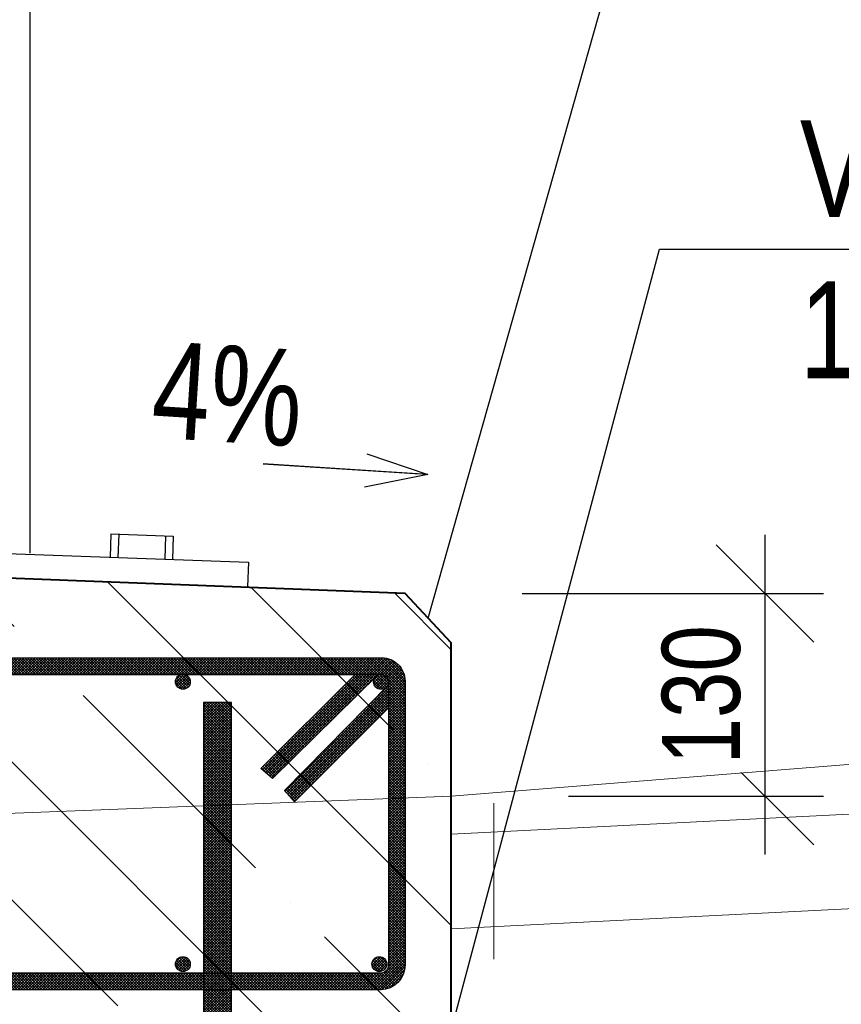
# Model space of a CAD drawing. Header units: metres. Extents: x -912764 to -454925, y -2226138 to -1112338.
# Tile 19 of 256: x -456426.878 to -456426.351, y -1112928.896 to -1112928.264. Entities that reach past the tile are written whole.
import ezdxf
from ezdxf import colors
from ezdxf.entities.mleader import LeaderData, LeaderLine
from ezdxf.math import Vec2, Vec3

# ---------------------------------------------------------------- set-up
doc = ezdxf.new("R2010")
doc.units = ezdxf.units.M
doc.linetypes.add('DASHED2', pattern=[0.375, 0.25, -0.125])
doc.layers.add('p_koty', color=7, linetype='Continuous')
doc.layers.add('PDF2_1_VYZTUZ', color=7, linetype='Continuous')
for name, color, linetype, true_color in [('PDF2_13', 140, 'Continuous', 0x00bfff), ('PDF2_OZ', 140, 'Continuous', 0x00bfff), ('PDF_OZ', 140, 'Continuous', 0x00bfff)]:
    doc.layers.add(name, color=color, linetype=linetype, true_color=true_color)
doc.styles.add('Style-cs_Standard', font='cs_Standard.shx', dxfattribs={"width": 0.8})
doc.dimstyles.new('AR_KÓTY', dxfattribs={"dimtxt": 2, "dimasz": 2.5, "dimexe": 1.5, "dimexo": 3, "dimgap": 0.63, "dimtad": 1, "dimdec": 0, "dimlfac": 1000, "dimrnd": 10, "dimtxsty": 'Style-cs_Standard', "dimblk": 'OBLIQUE', "dimcen": 1, "dimdle": 1.5, "dimclrd": 256, "dimclre": 256, "dimclrt": 7, "dimaunit": 2, "dimadec": 0, "dimazin": 0, "dimtfac": 1, "dimtdec": 0, "dimtix": 1, "dimtmove": 1, "dimatfit": 3, "dimfxl": 6, "dimtfill": 1, "dimarcsym": 0})
pattern_1 = [(45, (8979.2546741, -11047.6234032), (-0.0008838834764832, 0.0008838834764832), []), (135, (8979.2546741, -11047.6234032), (-0.0008838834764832, -0.0008838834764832), [])]

# ---------------------------------------------------------------- blocks, each defined once
blk = doc.blocks.new('_None')
blk = doc.blocks.new('_Oblique')
at = {"color": 0, "linetype": 'ByBlock', "lineweight": -2}
blk.add_line((-0.5, -0.5), (0.5, 0.5), dxfattribs=at)
blk = doc.blocks.new('*D360')
at = {"layer": 'Defpoints', "color": 0, "linetype": 'Continuous'}
for p in [(-456426.6011, -1112927.71686), (-456426.94102, -1112928.11213), (-456426.6011, -1112928.66404)]:
    blk.add_point(p, dxfattribs=at)
at = {"layer": 'PDF_OZ', "linetype": 'Continuous', "lineweight": -2}
for p, q in [((-456426.94102, -1112927.86686), (-456426.94102, -1112927.67936)), ((-456426.6011, -1112927.86686), (-456426.6011, -1112927.67936)), ((-456426.97852, -1112927.71686), (-456426.5636, -1112927.71686))]:
    blk.add_line(p, q, dxfattribs=at)
at = {"layer": 'PDF_OZ', "linetype": 'Continuous', "lineweight": -2, "xscale": 0.0625, "yscale": 0.0625, "zscale": 0.0625, "rotation": 180}
blk.add_blockref('_Oblique', (-456426.94102, -1112927.71686), dxfattribs=at)
at = {"layer": 'PDF_OZ', "linetype": 'Continuous', "lineweight": -2, "xscale": 0.0625, "yscale": 0.0625, "zscale": 0.0625}
blk.add_blockref('_Oblique', (-456426.6011, -1112927.71686), dxfattribs=at)
at = {"layer": 'PDF_OZ', "color": 7, "linetype": 'Continuous', "lineweight": 20, "insert": (-456426.77106, -1112927.67611), "char_height": 0.05, "attachment_point": 5, "style": 'Style-cs_Standard', "bg_fill": 3, "box_fill_scale": 1.1, "bg_fill_color": 256, "bg_fill_true_color": 13158600, "bg_fill_transparency": 0}
blk.add_mtext('340', dxfattribs=at)
blk = doc.blocks.new('*D362')
at = {"layer": 'Defpoints', "color": 0, "linetype": 'Continuous'}
for p in [(-456426.6011, -1112927.53473), (-456427.10067, -1112928.61414), (-456426.6011, -1112928.66404)]:
    blk.add_point(p, dxfattribs=at)
at = {"layer": 'PDF_OZ', "linetype": 'Continuous', "lineweight": -2}
for p, q in [((-456427.10067, -1112927.90973), (-456427.10067, -1112927.49723)), ((-456426.6011, -1112927.90973), (-456426.6011, -1112927.49723)), ((-456427.13817, -1112927.53473), (-456426.5636, -1112927.53473))]:
    blk.add_line(p, q, dxfattribs=at)
at = {"layer": 'PDF_OZ', "linetype": 'Continuous', "lineweight": -2, "xscale": 0.0625, "yscale": 0.0625, "zscale": 0.0625, "rotation": 180}
blk.add_blockref('_Oblique', (-456427.10067, -1112927.53473), dxfattribs=at)
at = {"layer": 'PDF_OZ', "linetype": 'Continuous', "lineweight": -2, "xscale": 0.0625, "yscale": 0.0625, "zscale": 0.0625}
blk.add_blockref('_Oblique', (-456426.6011, -1112927.53473), dxfattribs=at)
at = {"layer": 'PDF_OZ', "color": 7, "linetype": 'Continuous', "lineweight": 20, "insert": (-456426.85089, -1112927.49398), "char_height": 0.05, "attachment_point": 5, "style": 'Style-cs_Standard', "bg_fill": 3, "box_fill_scale": 1.1, "bg_fill_color": 256, "bg_fill_true_color": 13158600, "bg_fill_transparency": 0}
blk.add_mtext('500', dxfattribs=at)
blk = doc.blocks.new('*D363')
at = {"layer": 'Defpoints', "color": 0, "linetype": 'Continuous'}
for p in [(-456426.10048, -1112927.53473), (-456426.6011, -1112928.66404), (-456426.10048, -1112928.72225)]:
    blk.add_point(p, dxfattribs=at)
at = {"layer": 'PDF_OZ', "linetype": 'Continuous', "lineweight": -2}
for p, q in [((-456426.6011, -1112927.78473), (-456426.6011, -1112927.49723)), ((-456426.10048, -1112927.78473), (-456426.10048, -1112927.49723)), ((-456426.6386, -1112927.53473), (-456426.06298, -1112927.53473))]:
    blk.add_line(p, q, dxfattribs=at)
at = {"layer": 'PDF_OZ', "linetype": 'Continuous', "lineweight": -2, "xscale": 0.0625, "yscale": 0.0625, "zscale": 0.0625, "rotation": 180}
blk.add_blockref('_Oblique', (-456426.6011, -1112927.53473), dxfattribs=at)
at = {"layer": 'PDF_OZ', "linetype": 'Continuous', "lineweight": -2, "xscale": 0.0625, "yscale": 0.0625, "zscale": 0.0625}
blk.add_blockref('_Oblique', (-456426.10048, -1112927.53473), dxfattribs=at)
at = {"layer": 'PDF_OZ', "color": 7, "linetype": 'Continuous', "lineweight": 20, "insert": (-456426.35079, -1112927.49398), "char_height": 0.05, "attachment_point": 5, "style": 'Style-cs_Standard', "bg_fill": 3, "box_fill_scale": 1.1, "bg_fill_color": 256, "bg_fill_true_color": 13158600, "bg_fill_transparency": 0}
blk.add_mtext('500', dxfattribs=at)
blk = doc.blocks.new('*D365')
at = {"layer": 'Defpoints', "color": 0, "linetype": 'Continuous'}
for p in [(-456426.94102, -1112928.11213), (-456425.53118, -1112928.11213), (-456426.10048, -1112928.72225)]:
    blk.add_point(p, dxfattribs=at)
at = {"layer": 'PDF_OZ', "linetype": 'Continuous', "lineweight": -2}
for p, q in [((-456425.53118, -1112928.75975), (-456425.53118, -1112928.07463)), ((-456425.68118, -1112928.11213), (-456425.49368, -1112928.11213)), ((-456425.68118, -1112928.72225), (-456425.49368, -1112928.72225))]:
    blk.add_line(p, q, dxfattribs=at)
at = {"layer": 'PDF_OZ', "linetype": 'Continuous', "lineweight": -2, "xscale": 0.0625, "yscale": 0.0625, "zscale": 0.0625}
for p, rotation in [((-456425.53118, -1112928.11213), 90), ((-456425.53118, -1112928.72225), 270)]:
    blk.add_blockref('_Oblique', p, dxfattribs=dict(at, rotation=rotation))
at = {"layer": 'PDF_OZ', "color": 7, "linetype": 'Continuous', "lineweight": 20, "insert": (-456425.57193, -1112928.41719), "char_height": 0.05, "attachment_point": 5, "rotation": 90, "style": 'Style-cs_Standard', "bg_fill": 3, "box_fill_scale": 1.1, "bg_fill_color": 256, "bg_fill_true_color": 13158600, "bg_fill_transparency": 0}
blk.add_mtext('610', dxfattribs=at)
blk = doc.blocks.new('*D366')
at = {"layer": 'Defpoints', "color": 0, "linetype": 'Continuous'}
for p in [(-456426.63074, -1112928.63229), (-456426.40006, -1112928.63229), (-456426.6011, -1112928.7622)]:
    blk.add_point(p, dxfattribs=at)
at = {"layer": 'PDF_OZ', "linetype": 'Continuous', "lineweight": -2}
for p, q in [((-456426.40006, -1112928.7997), (-456426.40006, -1112928.59479)), ((-456426.55574, -1112928.63229), (-456426.36256, -1112928.63229)), ((-456426.5261, -1112928.7622), (-456426.36256, -1112928.7622))]:
    blk.add_line(p, q, dxfattribs=at)
at = {"layer": 'PDF_OZ', "linetype": 'Continuous', "lineweight": -2, "xscale": 0.0625, "yscale": 0.0625, "zscale": 0.0625}
for p, rotation in [((-456426.40006, -1112928.63229), 90), ((-456426.40006, -1112928.7622), 270)]:
    blk.add_blockref('_Oblique', p, dxfattribs=dict(at, rotation=rotation))
at = {"layer": 'PDF_OZ', "color": 7, "linetype": 'Continuous', "lineweight": 20, "insert": (-456426.44081, -1112928.69725), "char_height": 0.05, "attachment_point": 5, "rotation": 90, "style": 'Style-cs_Standard', "bg_fill": 3, "box_fill_scale": 1.1, "bg_fill_color": 256, "bg_fill_true_color": 13158600, "bg_fill_transparency": 0}
blk.add_mtext('130', dxfattribs=at)
blk = doc.blocks.new('_Open30')
at = {"color": 0, "linetype": 'ByBlock', "lineweight": -2}
for p, q in [((-1, 0.268), (0, 0)), ((0, 0), (-1, -0.268)), ((0, 0), (-1, 0))]:
    blk.add_line(p, q, dxfattribs=at)

msp = doc.modelspace()

# ---------------------------------------------------------------- hatches: boundary and pattern name
at = {"layer": 'PDF2_13', "linetype": 'Continuous', "lineweight": 0}
h = msp.add_hatch(dxfattribs=at)
h.set_pattern_fill('ANSI37', color=256, scale=0.01)
h.set_pattern_definition(pattern_1)
h.paths.add_polyline_path([(-456426.63074, -1112928.68838, 0.414214), (-456426.64556, -1112928.67356), (-456427.12304, -1112928.67356, 0.28277), (-456427.13665, -1112928.68202), (-456427.16947, -1112928.74765, 0.114636), (-456427.17158, -1112928.754), (-456427.17158, -1112928.87043, 0.414214), (-456427.15571, -1112928.8863), (-456426.84136, -1112928.8863), (-456426.64647, -1112928.8863, 0.411513), (-456426.63074, -1112928.87043)])
h.paths.add_polyline_path([(-456426.64132, -1112928.87043, -0.414214), (-456426.64662, -1112928.87572), (-456427.15571, -1112928.87572, -0.414214), (-456427.161, -1112928.87043), (-456427.161, -1112928.754, -0.045319), (-456427.16037, -1112928.75063), (-456427.12718, -1112928.68676, -0.284351), (-456427.12297, -1112928.68415), (-456426.64556, -1112928.68415, -0.368451), (-456426.64132, -1112928.68838)], flags=16)
at = {"layer": 'PDF2_13', "linetype": 'Continuous', "lineweight": 18}
h = msp.add_hatch(dxfattribs=at)
h.set_pattern_fill('ANSI37', color=256, scale=0.01)
h.set_pattern_definition([(45, (8979.5097485, -11047.442425), (-0.0008838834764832, 0.0008838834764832), []), (135, (8979.5097485, -11047.442425), (-0.0008838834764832, -0.0008838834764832), [])])
h.paths.add_polyline_path([(-456426.77786, -1112928.68892, 1), (-456426.76833, -1112928.68892, 1)])
h = msp.add_hatch(dxfattribs=at)
h.set_pattern_fill('ANSI37', color=256, scale=0.01)
h.set_pattern_definition(pattern_1)
h.paths.add_polyline_path([(-456426.64982, -1112928.68597, -0.061371), (-456426.64899, -1112928.68516), (-456426.64796, -1112928.68415), (-456426.66278, -1112928.68415), (-456426.72311, -1112928.74448), (-456426.7157, -1112928.75083)])
h = msp.add_hatch(dxfattribs=at)
h.set_pattern_fill('ANSI37', color=256, scale=0.01)
h.set_pattern_definition([(45, (8979.6367565, -11047.44244), (-0.0008838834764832, 0.0008838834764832), []), (135, (8979.6367565, -11047.44244), (-0.0008838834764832, -0.0008838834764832), [])])
h.paths.add_polyline_path([(-456426.65085, -1112928.68894, 1), (-456426.64132, -1112928.68894, 1)])
at = {"layer": 'PDF2_13', "linetype": 'Continuous', "lineweight": 0}
h = msp.add_hatch(dxfattribs=at)
h.set_pattern_fill('ANSI37', color=256, scale=0.01)
h.set_pattern_definition(pattern_1)
h.paths.add_polyline_path([(-456426.64132, -1112928.70563), (-456426.64132, -1112928.69082), (-456426.64225, -1112928.69176, -0.07154), (-456426.6432, -1112928.69273), (-456426.708, -1112928.75855), (-456426.70165, -1112928.76596)])
at = {"layer": 'PDF2_13', "linetype": 'Continuous', "lineweight": 18}
h = msp.add_hatch(dxfattribs=at)
h.set_pattern_fill('ANSI37', color=256, scale=0.01)
h.set_pattern_definition(pattern_1)
h.paths.add_polyline_path([(-456426.74187, -1112928.70214), (-456426.75986, -1112928.70214), (-456426.75986, -1112929.50229), (-456426.74187, -1112929.50229)])
h = msp.add_hatch(dxfattribs=at)
h.set_pattern_fill('ANSI37', color=256, scale=0.01)
h.set_pattern_definition([(45, (8979.5097485, -11047.6234032), (-0.0008838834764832, 0.0008838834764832), []), (135, (8979.5097485, -11047.6234032), (-0.0008838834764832, -0.0008838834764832), [])])
h.paths.add_polyline_path([(-456426.77786, -1112928.8699, 1), (-456426.76833, -1112928.8699, 1)])
h = msp.add_hatch(dxfattribs=at)
h.set_pattern_fill('ANSI37', color=256, scale=0.01)
h.set_pattern_definition([(45, (8979.6356981, -11047.6234032), (-0.0008838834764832, 0.0008838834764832), []), (135, (8979.6356981, -11047.6234032), (-0.0008838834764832, -0.0008838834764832), [])])
h.paths.add_polyline_path([(-456426.65191, -1112928.8699, 1), (-456426.64238, -1112928.8699, 1)])
at = {"layer": 'PDF_OZ', "linetype": 'Continuous', "lineweight": 18, "transparency": 33554610}
h = msp.add_hatch(dxfattribs=at)
h.set_pattern_fill('ANSI35', color=256, scale=0.5, angle=90)
h.set_pattern_definition([(135, (8987.00147, -11049.10623), (-0.088388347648, -0.088388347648), []), (135, (8987.00147, -11049.01784), (-0.088388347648, -0.088388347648), [0.15625, -0.03125, 0, -0.03125])])
h.paths.add_polyline_path([(-456426.6011, -1112928.66404), (-456426.63074, -1112928.63229), (-456427.15147, -1112928.61218), (-456427.20122, -1112928.65981), (-456427.20122, -1112928.9117), (-456427.16629, -1112928.91065), (-456427.15676, -1112928.90006), (-456427.14618, -1112928.90959), (-456427.10067, -1112928.90747), (-456427.10067, -1112931.01157), (-456426.6011, -1112931.01157)])

# ---------------------------------------------------------------- linework, layer by layer
at = {"layer": 'PDF2_13', "color": 1, "linetype": 'Continuous', "lineweight": 40}
msp.add_lwpolyline([(-456426.6011, -1112931.01157), (-456426.6011, -1112928.66404), (-456426.63074, -1112928.63229), (-456427.15147, -1112928.61218), (-456427.20122, -1112928.65981), (-456427.20122, -1112928.9117), (-456427.16629, -1112928.91065), (-456427.15676, -1112928.90006), (-456427.14618, -1112928.90959), (-456427.10067, -1112928.90747), (-456427.10067, -1112931.01157)], dxfattribs=at)
at = {"layer": 'PDF2_1_VYZTUZ', "linetype": 'Continuous', "lineweight": 25}
for centre in [(-456426.77309, -1112928.8699), (-456426.64715, -1112928.8699)]:
    msp.add_circle(centre, 0.00476, dxfattribs=at)
at = {"layer": 'PDF2_OZ', "linetype": 'Continuous', "lineweight": 18}
for points in [[(-456426.6011, -1112928.84719), (-456422.52732, -1112928.64181), (-456422.52732, -1112928.44072)], [(-456422.52732, -1112928.54126), (-456426.10048, -1112928.72225), (-456426.6011, -1112928.7622)], [(-456426.6011, -1112928.78668), (-456422.66915, -1112928.58889), (-456422.52732, -1112928.58148), (-456420.383, -1112928.70955)]]:
    msp.add_lwpolyline(points, dxfattribs=at)

# ---------------------------------------------------------------- leaders
at = {"layer": 'PDF_OZ', "linetype": 'Continuous', "lineweight": 20}
ml = msp.add_multileader_mtext('Standard', dxfattribs=at)
ml.set_content('\\A1;ZKOSENÍ 25/25 mm', color=7, style='Style-cs_Standard')
ml.set_leader_properties(color=256)
ml.set_arrow_properties(name='NONE')
ml.build(insert=Vec2(0, 0))
ml.multileader.update_dxf_attribs({"has_dogleg": 0, "text_left_attachment_type": 6, "text_right_attachment_type": 6, "dogleg_length": 0.36, "arrow_head_size": 0.18})
ctx = ml.context
ctx.base_point, ctx.char_height, ctx.arrow_head_size, ctx.landing_gap_size, ctx.plane_origin = Vec3(-456426.40837, -1112927.91379), 0.062, 0.18, 0.09, Vec3(-456427.22426, -1112928.04551)
ctx.left_attachment, ctx.right_attachment = 6, 6
notes = []
notes.append((ctx, [(0, (1, 1, 0), (-456426.76837, -1112927.91379), (1, 0), 0.36, [(0, [(-456426.61592, -1112928.64816)], 0, [])])]))
ctx.mtext.insert, ctx.mtext.flow_direction = Vec3(-456426.31837, -1112927.83113), 5
ml = msp.add_multileader_mtext('Standard', dxfattribs=at)
ml.set_content('\\A1;VÝZTUŽ KARI SITĚ\\P100/100/8', color=7, style='Style-cs_Standard')
ml.set_leader_properties(color=256)
ml.set_arrow_properties(name='NONE')
ml.build(insert=Vec2(0, 0))
ml.multileader.update_dxf_attribs({"has_dogleg": 0, "text_left_attachment_type": 6, "text_right_attachment_type": 6, "dogleg_length": 0.36, "arrow_head_size": 0.18})
ctx = ml.context
ctx.base_point, ctx.char_height, ctx.arrow_head_size, ctx.landing_gap_size, ctx.plane_origin = Vec3(-456426.46775, -1112928.41161), 0.062, 0.18, 0.09, Vec3(-456427.28364, -1112928.67836)
ctx.left_attachment, ctx.right_attachment = 6, 6
notes.append((ctx, [(0, (1, 1, 0), (-456426.82775, -1112928.41161), (1, 0), 0.36, [(1, [(-456427.04457, -1112929.1694), (-456426.65085, -1112929.09885)], 0, [])])]))
ctx.mtext.insert, ctx.mtext.flow_direction = Vec3(-456426.37775, -1112928.32894), 5
for ctx, leaders in notes:
    for number, flags, end, landing, length, lines in leaders:
        leader = LeaderData()
        leader.index, (leader.has_last_leader_line, leader.has_dogleg_vector, leader.attachment_direction) = number, flags
        leader.last_leader_point, leader.dogleg_vector, leader.dogleg_length = Vec3(end), Vec3(landing), length
        for number, points, colour, breaks in lines:
            line = LeaderLine()
            line.index, line.vertices, line.color, line.breaks = number, Vec3.list(points), colors.encode_raw_color(colour), breaks
            leader.lines.append(line)
        ctx.leaders.append(leader)

# ---------------------------------------------------------------- next in the draw order: dimensions: what is measured, and where the dimension line sits
dim = msp.add_linear_dim(base=(-456426.6011, -1112927.71686), p1=(-456426.94102, -1112928.11213), p2=(-456426.6011, -1112928.66404), dimstyle='AR_KÓTY', override={"dimscale": 0, "dimrnd": 1, "dimtix": 1, "dimtofl": 1, "dimtmove": 1, "dimatfit": 3, "dimfxlon": 1}, dxfattribs=at)
dim.commit()
dim.dimension.update_dxf_attribs({"geometry": '*D360', "text_midpoint": (-456426.77106, -1112927.67611)})

# ---------------------------------------------------------------- next in the draw order: dimensions: what is measured, and where the dimension line sits
dim = msp.add_linear_dim(base=(-456426.6011, -1112927.53473), p1=(-456427.10067, -1112928.61414), p2=(-456426.6011, -1112928.66404), dimstyle='AR_KÓTY', override={"dimscale": 0, "dimtix": 1, "dimtofl": 1, "dimtmove": 1, "dimatfit": 3, "dimfxl": 15, "dimfxlon": 1}, dxfattribs=at)
dim.commit()
dim.dimension.update_dxf_attribs({"geometry": '*D362', "text_midpoint": (-456426.85089, -1112927.49398)})

# ---------------------------------------------------------------- next in the draw order: dimensions: what is measured, and where the dimension line sits
dim = msp.add_linear_dim(base=(-456426.10048, -1112927.53473), p1=(-456426.6011, -1112928.66404), p2=(-456426.10048, -1112928.72225), dimstyle='AR_KÓTY', override={"dimscale": 0, "dimtix": 1, "dimtofl": 1, "dimtmove": 1, "dimatfit": 3, "dimfxl": 10, "dimfxlon": 1}, dxfattribs=at)
dim.commit()
dim.dimension.update_dxf_attribs({"geometry": '*D363', "text_midpoint": (-456426.35079, -1112927.49398)})

# ---------------------------------------------------------------- next in the draw order: dimensions: what is measured, and where the dimension line sits
dim = msp.add_linear_dim(base=(-456425.53118, -1112928.11213), p1=(-456426.10048, -1112928.72225), p2=(-456426.94102, -1112928.11213), angle=90, dimstyle='AR_KÓTY', override={"dimscale": 0, "dimtix": 1, "dimtofl": 1, "dimtmove": 1, "dimatfit": 3, "dimfxlon": 1}, dxfattribs=at)
dim.commit()
dim.dimension.update_dxf_attribs({"geometry": '*D365', "text_midpoint": (-456425.57193, -1112928.41719)})

# ---------------------------------------------------------------- next in the draw order: linework, layer by layer
for p, q in [((-456426.87102, -1112928.60651), (-456426.87102, -1112927.76409)), ((-456427.15093, -1112928.59709), (-456426.73112, -1112928.61232)), ((-456426.73112, -1112928.61232), (-456426.73169, -1112928.62809))]:
    msp.add_line(p, q)
at = {"layer": 'p_koty'}
for p, q in [((-456426.81919, -1112928.59411), (-456426.81968, -1112928.60911)), ((-456426.81919, -1112928.5941), (-456426.77921, -1112928.59551)), ((-456426.81419, -1112928.59428), (-456426.81468, -1112928.60927)), ((-456426.78421, -1112928.59533), (-456426.7847, -1112928.61032)), ((-456426.77921, -1112928.59549), (-456426.77971, -1112928.61049))]:
    msp.add_line(p, q, dxfattribs=at)
at = {"layer": 'PDF2_1_VYZTUZ', "linetype": 'Continuous', "lineweight": 25}
msp.add_lwpolyline([(-456426.64662, -1112928.87572), (-456427.15571, -1112928.87572, -0.414214), (-456427.161, -1112928.87043), (-456427.161, -1112928.754, -0.045319), (-456427.16037, -1112928.75063), (-456427.12718, -1112928.68676, -0.285661), (-456427.12295, -1112928.68415), (-456426.64556, -1112928.68415, -0.368451), (-456426.64132, -1112928.68838), (-456426.64132, -1112928.87043, -0.414214)], format="xyb", close=True, dxfattribs=at)
for points in [[(-456426.64796, -1112928.68415), (-456426.7157, -1112928.75083), (-456426.72311, -1112928.74448), (-456426.66278, -1112928.68415)], [(-456426.64132, -1112928.69082), (-456426.708, -1112928.75855), (-456426.70165, -1112928.76596), (-456426.64132, -1112928.70563)], [(-456426.74187, -1112929.50229), (-456426.74187, -1112928.70214), (-456426.75986, -1112928.70214), (-456426.75986, -1112929.50229)]]:
    msp.add_lwpolyline(points, dxfattribs=at)
for centre in [(-456426.77309, -1112928.68892), (-456426.64609, -1112928.68894)]:
    msp.add_circle(centre, 0.00476, dxfattribs=at)

# ---------------------------------------------------------------- next in the draw order: dimensions: what is measured, and where the dimension line sits
at = {"layer": 'PDF_OZ', "linetype": 'Continuous', "lineweight": 20}
dim = msp.add_linear_dim(base=(-456426.40006, -1112928.63229), p1=(-456426.6011, -1112928.7622), p2=(-456426.63074, -1112928.63229), angle=90, dimstyle='AR_KÓTY', override={"dimscale": 0, "dimtix": 1, "dimtofl": 1, "dimtmove": 1, "dimatfit": 3}, dxfattribs=at)
dim.commit()
dim.dimension.update_dxf_attribs({"geometry": '*D366', "text_midpoint": (-456426.44081, -1112928.69725)})

# ---------------------------------------------------------------- next in the draw order: leaders
ml = msp.add_multileader_mtext('Standard', dxfattribs=at)
ml.set_content('4%', color=7, style='Style-cs_Standard')
ml.set_leader_properties(color=256)
ml.set_arrow_properties(name='OPEN30')
ml.build(insert=Vec2(0, 0))
ml.multileader.update_dxf_attribs({"has_dogleg": 0, "text_left_attachment_type": 6, "text_right_attachment_type": 6, "dogleg_length": 0.36, "arrow_head_size": 0.04})
ctx = ml.context
ctx.base_point, ctx.char_height, ctx.arrow_head_size, ctx.landing_gap_size, ctx.plane_origin = Vec3(-456426.81127, -1112928.54349), 0.062, 0.04, 0, Vec3(-456426.61608, -1112928.55596)
ctx.left_attachment, ctx.right_attachment, ctx.text_align_type = 6, 6, 2
notes = []
notes.append((ctx, [(0, (1, 1, 0), (-456426.3617, -1112928.54921), (-1, 0), 0.36, [(0, [(-456426.61608, -1112928.55596)], 0, [])])]))
ctx.mtext.insert, ctx.mtext.text_direction, ctx.mtext.rotation, ctx.mtext.alignment, ctx.mtext.flow_direction = Vec3(-456426.69456, -1112928.4764), Vec3(0.997966, -0.063747), 6.219395, 3, 5
for ctx, leaders in notes:
    for number, flags, end, landing, length, lines in leaders:
        leader = LeaderData()
        leader.index, (leader.has_last_leader_line, leader.has_dogleg_vector, leader.attachment_direction) = number, flags
        leader.last_leader_point, leader.dogleg_vector, leader.dogleg_length = Vec3(end), Vec3(landing), length
        for number, points, colour, breaks in lines:
            line = LeaderLine()
            line.index, line.vertices, line.color, line.breaks = number, Vec3.list(points), colors.encode_raw_color(colour), breaks
            leader.lines.append(line)
        ctx.leaders.append(leader)

# ---------------------------------------------------------------- next in the draw order: linework, layer by layer
at = {"layer": 'PDF2_1_VYZTUZ', "linetype": 'Continuous', "lineweight": 25}
msp.add_lwpolyline([(-456426.64647, -1112928.8863), (-456426.84136, -1112928.8863), (-456427.15571, -1112928.8863, -0.414214), (-456427.17158, -1112928.87043), (-456427.17158, -1112928.754, -0.114636), (-456427.16947, -1112928.74765), (-456427.13666, -1112928.68203, -0.285661), (-456427.1229, -1112928.67356), (-456426.64556, -1112928.67356, -0.414214), (-456426.63074, -1112928.68838), (-456426.63074, -1112928.87043, -0.411513)], format="xyb", close=True, dxfattribs=at)
at = {"layer": 'PDF_OZ', "linetype": 'Continuous', "lineweight": 0}
msp.add_line((-456426.6011, -1112928.7622), (-456427.20122, -1112928.78576), dxfattribs=at)
at = {"layer": 'PDF_OZ', "color": 32, "linetype": 'DASHED2', "lineweight": 0, "ltscale": 0.01}
msp.add_line((-456426.57384, -1112928.76667), (-456426.57384, -1112931.00865), dxfattribs=at)

# ---------------------------------------------------------------- next in the draw order: leaders
at = {"layer": 'PDF_OZ', "linetype": 'Continuous', "lineweight": 20}
ml = msp.add_multileader_mtext('Standard', dxfattribs=at)
ml.set_content('8%', color=7, style='Style-cs_Standard')
ml.set_leader_properties(color=256)
ml.set_arrow_properties(name='OPEN30')
ml.build(insert=Vec2(0, 0))
ml.multileader.update_dxf_attribs({"has_dogleg": 0, "text_left_attachment_type": 6, "text_right_attachment_type": 6, "dogleg_length": 0.36, "arrow_head_size": 0.04})
ctx = ml.context
ctx.base_point, ctx.char_height, ctx.arrow_head_size, ctx.landing_gap_size, ctx.plane_origin = Vec3(-456426.15505, -1112928.68006), 0.062, 0.04, 0, Vec3(-456426.27788, -1112928.68986)
ctx.left_attachment, ctx.right_attachment = 6, 6
notes = []
notes.append((ctx, [(0, (1, 1, 0), (-456426.51505, -1112928.68006), (1, 0), 0.36, [(0, [(-456426.27788, -1112928.68986)], 0, [])])]))
ctx.mtext.insert, ctx.mtext.text_direction, ctx.mtext.rotation, ctx.mtext.flow_direction = Vec3(-456426.16097, -1112928.6059), Vec3(0.99683, 0.079555), 0.079639, 5
for ctx, leaders in notes:
    for number, flags, end, landing, length, lines in leaders:
        leader = LeaderData()
        leader.index, (leader.has_last_leader_line, leader.has_dogleg_vector, leader.attachment_direction) = number, flags
        leader.last_leader_point, leader.dogleg_vector, leader.dogleg_length = Vec3(end), Vec3(landing), length
        for number, points, colour, breaks in lines:
            line = LeaderLine()
            line.index, line.vertices, line.color, line.breaks = number, Vec3.list(points), colors.encode_raw_color(colour), breaks
            leader.lines.append(line)
        ctx.leaders.append(leader)

doc.saveas('drawing.dxf')
